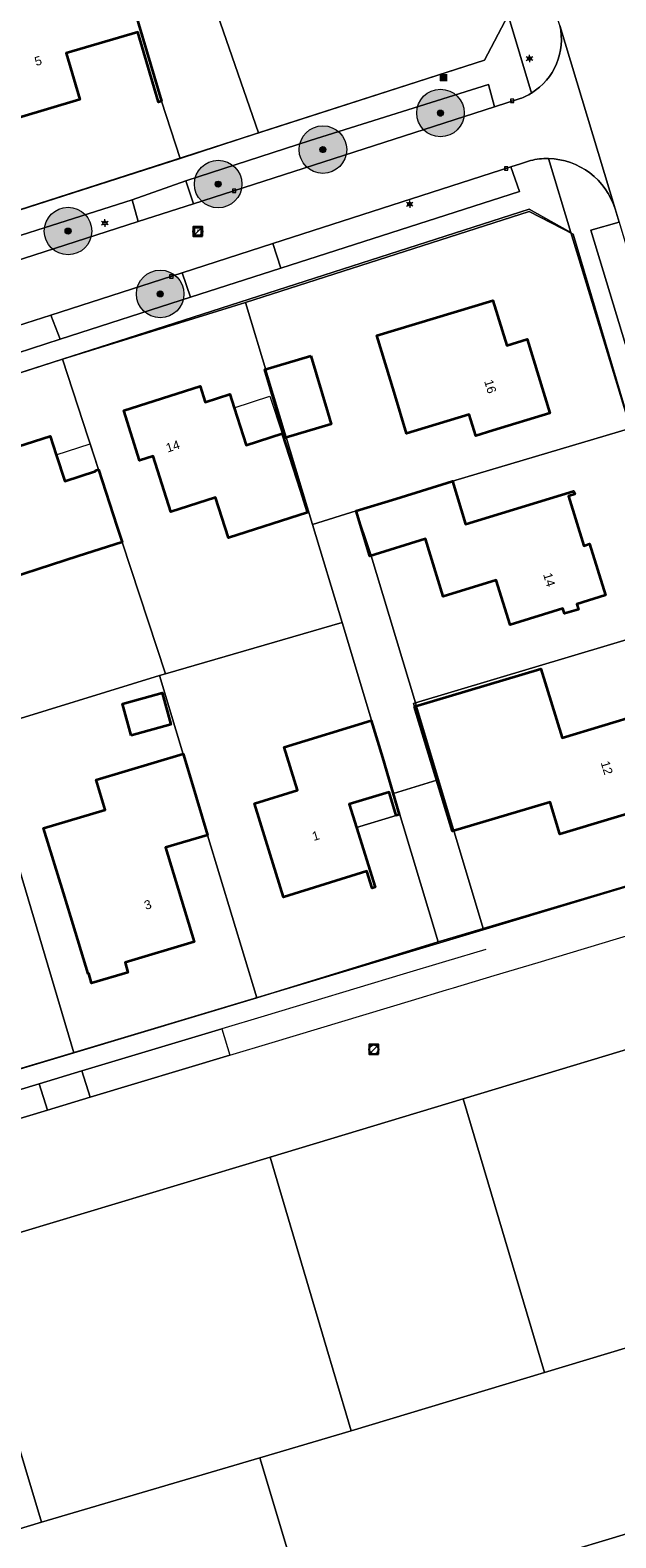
# Model space of a CAD drawing. Header units: metres. Extents: x 163628 to 167676, y 402708 to 405373.
# Tile 109 of 256: x 165294 to 165343, y 403591 to 403718. Entities that reach past the tile are written whole.
import ezdxf
from ezdxf.enums import TextEntityAlignment as Align

# ---------------------------------------------------------------- set-up
doc = ezdxf.new("R2010")
doc.units = ezdxf.units.M
doc.layers.get('0').update_dxf_attribs({"lineweight": 25})
for name, color, linetype, lineweight in [('X-CA190022.004-UO-BGT_Ondergrond$0$GE_314_WGDRijbaanLokaleweg_Vlak_GEM', 253, 'Continuous', 9), ('X-CA190022.004-UO-BGT_Ondergrond$0$GE_317_WGDVoetpad_Vlak_GEM', 253, 'Continuous', 9), ('X-CA190022.004-UO-BGT_Ondergrond$0$GE_322_WGDInrit_Vlak_GEM', 253, 'Continuous', 9), ('X-CA190022.004-UO-BGT_Ondergrond$0$GE_367_OWGBerm_groenvoorziening_grasenk_GEM', 253, 'Continuous', 9), ('X-CA190022.004-UO-BGT_Ondergrond$0$GE_401_OTDErf_Vlak_GEM', 253, 'Continuous', 9), ('X-CA190022.004-UO-BGT_Ondergrond$0$GE_4502_GBKN_Huisnummer_Lijn_GEM', 7, 'Continuous', 9), ('X-CA190022.004-UO-BGT_Ondergrond$0$GE_601_PNDgrondvlakpand_Vlak_MV_GEM', 34, 'Continuous', 35), ('X-CA190022.004-UO-BGT_Ondergrond$0$GE_612_PanddeelOnderbouwOverbouw_Vlak_GEM', 253, 'Continuous', 9), ('X-CA190022.004-UO-BGT_Ondergrond$0$GE_613_PanddeelOnderbouwOverbouw_Lijn_GEM', 253, 'Continuous', 9), ('X-CA190022.004-UO-BGT_Ondergrond$0$GE_832_KSTElektrakast_Punt_GEM', 253, 'Continuous', 9), ('X-CA190022.004-UO-BGT_Ondergrond$0$GE_861_PALLichtmast_Punt_GEM', 253, 'Continuous', 9), ('X-CA190022.004-UO-BGT_Ondergrond$0$GE_885_PutInspectieofRioolput_Punt_GEM', 253, 'Continuous', 9), ('X-CA190022.004-UO-BGT_Ondergrond$0$GE_886_PutKolk_Punt_GEM', 253, 'Continuous', 9), ('X-CA190022.004-UO-BGT_Ondergrond$0$N-WE-RI-PUT_INSPECTIE-S', 253, 'Continuous', 9), ('X-CA190022.004-UO-DWM_Beplanting$0$B-WE-GR-BOOM-S AFKOMSTIG UIT BGT', 252, 'Continuous', 0), ('X-CA190022.004-UO-KAD_Percelen$0$B-WE-KG-GRENS_PERCEEL-GV', 150, 'Continuous', 9), ('X-CA190022.004-UO-WHM_Riolering gemeente_NLCS$0$B-WE-RI-PUT-S', 214, 'Continuous', 15)]:
    doc.layers.add(name, color=color, linetype=linetype, lineweight=lineweight)
doc.layers.add('X-CA190022.004-UO-DWM_Beplanting$0$N-GV-GR-GRAS-A-200', color=7, linetype='Continuous')
doc.styles.add('X-CA190022.004-UO-BGT_Ondergrond$0$BGT_NAR', font='arial.ttf', dxfattribs={"height": 1})
doc.styles.add('X-CA190022.004-UO-BGT_Ondergrond$0$NLCS-ISO', font='NLCS-ISO.ttf')

# ---------------------------------------------------------------- blocks, each defined once
blk = doc.blocks.new('X-CA190022.004-UO-BGT_Ondergrond$0$SRI-KOLK-SO')
at = {"color": 0, "linetype": 'ByBlock', "lineweight": 18}
blk.add_lwpolyline([(-1.125, -1.125), (1.125, -1.125), (1.125, 1.125), (-1.125, 1.125)], close=True, dxfattribs=at)
at = {"color": 0, "linetype": 'ByBlock', "lineweight": 18, "style": 'X-CA190022.004-UO-BGT_Ondergrond$0$NLCS-ISO'}
blk.add_text('k', height=1.5, dxfattribs=at).set_placement((0, 0), align=Align.MIDDLE_CENTER)
blk = doc.blocks.new('X-CA190022.004-UO-BGT_Ondergrond$0$IMGEOKolk')
at = {"xscale": 5, "yscale": 5, "zscale": 5}
blk.add_blockref('X-CA190022.004-UO-BGT_Ondergrond$0$SRI-KOLK-SO', (0, 0), dxfattribs=at)
blk = doc.blocks.new('X-CA190022.004-UO-BGT_Ondergrond$0$SRI-PUT_INSPECTIEPUT_RIOOLPUT-SO')
at = {"color": 0, "linetype": 'ByBlock', "lineweight": 18}
blk.add_lwpolyline([(-1.12, -1.12), (1.12, -1.12), (1.12, 1.12), (-1.12, 1.12)], close=True, dxfattribs=at)
at = {"color": 0, "linetype": 'ByBlock', "lineweight": 18, "style": 'X-CA190022.004-UO-BGT_Ondergrond$0$NLCS-ISO'}
blk.add_text('r', height=1.5, dxfattribs=at).set_placement((0, 0.28), align=Align.MIDDLE_CENTER)
blk = doc.blocks.new('X-CA190022.004-UO-BGT_Ondergrond$0$IMGEOInspectierioolput')
at = {"layer": 'X-CA190022.004-UO-BGT_Ondergrond$0$N-WE-RI-PUT_INSPECTIE-S', "xscale": 10, "yscale": 10, "zscale": 10}
blk.add_blockref('X-CA190022.004-UO-BGT_Ondergrond$0$SRI-PUT_INSPECTIEPUT_RIOOLPUT-SO', (0, 0), dxfattribs=at)
blk = doc.blocks.new('X-CA190022.004-UO-BGT_Ondergrond$0$N-SIE-WEG_LICHTMAST-SO')
h = blk.add_hatch(color=256)
h.paths.add_polyline_path([(1.2, 0.5, 0.658505), (-1.2, 0.5)])
h.paths.add_polyline_path([(-1.2, -0.5, 0.658505), (1.2, -0.5)])
at = {"flags": 128}
for points in [[(-2.2, 1.3), (-1.1, 0.6)], [(-1.2, 0.5), (1.2, 0.5)], [(0, 1.3), (0, 2.5)], [(1.1, 0.6), (2.2, 1.3)], [(-2.2, -1.3), (-1.1, -0.6)], [(-1.2, -0.5), (1.2, -0.5)], [(0, -1.3), (0, -2.5)], [(2.2, -1.3), (1.1, -0.6)]]:
    blk.add_lwpolyline(points, dxfattribs=at)
at = {"ltscale": 0.5}
blk.add_circle((0, 0), 1.27, dxfattribs=at)
at = {"style": 'X-CA190022.004-UO-BGT_Ondergrond$0$NLCS-ISO'}
blk.add_attdef('TYPE', text='', height=1.8, dxfattribs=at).set_placement((0, 2.5), align=Align.BOTTOM_CENTER)
blk = doc.blocks.new('X-CA190022.004-UO-BGT_Ondergrond$0$IMGEOLichtmastpaal')
at = {"xscale": 5, "yscale": 5, "zscale": 5}
blk.add_blockref('X-CA190022.004-UO-BGT_Ondergrond$0$N-SIE-WEG_LICHTMAST-SO', (0, 6.4), dxfattribs=at)
blk = doc.blocks.new('*U30')
at = {"layer": 'X-CA190022.004-UO-BGT_Ondergrond$0$GE_832_KSTElektrakast_Punt_GEM'}
h = blk.add_hatch(color=40, dxfattribs=at)
edge = h.paths.add_edge_path()
edge.add_spline(control_points=[(-15.8, -13), (-15.8, -15.8), (-13, -15.8)], knot_values=[0, 0, 0, 1, 1, 1], degree=2, periodic=0)
edge.add_line((-13, -15.8), (13, -15.8))
edge.add_spline(control_points=[(13, -15.8), (15.8, -15.8), (15.8, -13)], knot_values=[0, 0, 0, 1, 1, 1], degree=2, periodic=0)
edge.add_line((15.8, -13), (15.8, 13))
edge.add_spline(control_points=[(15.8, 13), (15.8, 15.8), (13.2, 15.8)], knot_values=[0, 0, 0, 1, 1, 1], degree=2, periodic=0)
edge.add_line((13.2, 15.8), (-13, 15.8))
edge.add_spline(control_points=[(-13, 15.8), (-15.8, 15.8), (-15.8, 13)], knot_values=[0, 0, 0, 1, 1, 1], degree=2, periodic=0)
edge.add_line((-15.8, 13), (-15.8, -13))
blk = doc.blocks.new('X-CA190022.004-UO-BGT_Ondergrond$0$IMGEOElektrakast')
at = {"layer": 'X-CA190022.004-UO-BGT_Ondergrond$0$GE_832_KSTElektrakast_Punt_GEM'}
h = blk.add_hatch(color=0, dxfattribs=at)
edge = h.paths.add_edge_path()
edge.add_spline(control_points=[(8.9, -11.9), (9.1, -11.9), (9.1, -11.7)], knot_values=[0, 0, 0, 1, 1, 1], degree=2, periodic=0)
edge.add_line((9.1, -11.7), (9.1, 3.6))
edge.add_line((9.1, 3.6), (-9.1, 3.6))
edge.add_line((-9.1, 3.6), (-9.1, -11.7))
edge.add_spline(control_points=[(-9.1, -11.7), (-9, -11.9), (-8.9, -11.9)], knot_values=[0, 0, 0, 1, 1, 1], degree=2, periodic=0)
edge.add_line((-8.9, -11.9), (8.9, -11.9))
edge = h.paths.add_edge_path()
edge.add_line((8.9, 9.2), (-8.9, 9.2))
edge.add_spline(control_points=[(-8.9, 9.2), (-9.1, 9.1), (-9.1, 9)], knot_values=[0, 0, 0, 1, 1, 1], degree=2, periodic=0)
edge.add_line((-9.1, 9), (-9.1, 6.6))
edge.add_spline(control_points=[(-9.1, 6.6), (-9, 6.4), (-8.9, 6.4)], knot_values=[0, 0, 0, 1, 1, 1], degree=2, periodic=0)
edge.add_line((-8.9, 6.4), (8.9, 6.4))
edge.add_spline(control_points=[(8.9, 6.4), (9.1, 6.4), (9.1, 6.6)], knot_values=[0, 0, 0, 1, 1, 1], degree=2, periodic=0)
edge.add_line((9.1, 6.6), (9.1, 9))
edge.add_spline(control_points=[(9.1, 9), (9.1, 9.2), (8.9, 9.2)], knot_values=[0, 0, 0, 1, 1, 1], degree=2, periodic=0)
h = blk.add_hatch(color=0, dxfattribs=at)
edge = h.paths.add_edge_path(flags=0)
edge.add_spline(control_points=[(-7.3, -1.4), (-7.3, -2.4), (-6.1, -2.6)], knot_values=[0, 0, 0, 1, 1, 1], degree=2, periodic=0)
edge.add_spline(control_points=[(-6.1, -2.6), (-4.8, -2.4), (-4.8, -1.5), (-4.8, -0.1), (-6.1, -0.1)], knot_values=[0, 0, 0, 0.5, 0.5, 1, 1, 1], degree=2, periodic=0)
edge.add_spline(control_points=[(-6.1, -0.1), (-7.1, -0.1), (-7.3, -1.3)], knot_values=[0, 0, 0, 1, 1, 1], degree=2, periodic=0)
edge.add_line((-7.3, -1.3), (-7.3, -1.4))
at = {"layer": 'X-CA190022.004-UO-BGT_Ondergrond$0$GE_832_KSTElektrakast_Punt_GEM', "color": 0}
blk.add_blockref('*U30', (0, 0), dxfattribs=at)
blk = doc.blocks.new('X-CA190022.004-UO-WHM_Riolering gemeente_NLCS$0$B-SRI-PUT_BETON-SO')
blk.add_line((-1.41, -1.41), (1.41, 1.41))
at = {"lineweight": -3, "flags": 128}
blk.add_lwpolyline([(2, -2), (2, 2), (-2, 2), (-2, -2)], close=True, dxfattribs=at)
at = {"lineweight": -3}
blk.add_circle((0, 0), 2, dxfattribs=at)
blk = doc.blocks.new('X-CA190022.004-UO-DWM_Beplanting$0$SGR-BOOM_01-SO')
at = {"linetype": 'ByBlock', "lineweight": 18}
h = blk.add_hatch(color=0, dxfattribs=at)
h.dxf.hatch_style = 1
edge = h.paths.add_edge_path()
edge.add_arc((0, 0), 0.25, 0, 360)
at = {"color": 0, "linetype": 'ByBlock', "lineweight": 18}
for radius in [2, 0.25]:
    blk.add_circle((0, 0), radius, dxfattribs=at)
blk = doc.blocks.new('X-CA190022.004-UO-DWM_Beplanting$0$IMGEOBoom')
at = {"transparency": 33554457}
h = blk.add_hatch(color=256, dxfattribs=at)
h.dxf.hatch_style = 1
edge = h.paths.add_edge_path()
edge.add_arc((0, 0), 100, 0, 360)
edge = h.paths.add_edge_path(flags=17)
edge.add_arc((0, 0), 12.5, 0, 360)
h = blk.add_hatch()
h.set_pattern_fill('ANGLE', color=256)
h.set_pattern_definition([(0, (0, 0), (0, 6.985), [5.08, -1.905]), (90, (0, 0), (-6.985, 4e-16), [5.08, -1.905])])
edge = h.paths.add_edge_path(flags=17)
edge.add_arc((0, 0), 12.5, 0, 360)
at = {"layer": 'X-CA190022.004-UO-DWM_Beplanting$0$N-GV-GR-GRAS-A-200'}
h = blk.add_hatch(color=256, dxfattribs=at)
h.dxf.hatch_style = 1
edge = h.paths.add_edge_path(flags=17)
edge.add_arc((0, 0), 12.5, 0, 360)
at = {"xscale": 50, "yscale": 50, "zscale": 50}
blk.add_blockref('X-CA190022.004-UO-DWM_Beplanting$0$SGR-BOOM_01-SO', (0, 0), dxfattribs=at)

msp = doc.modelspace()

# ---------------------------------------------------------------- linework, layer by layer
at = {"layer": 'X-CA190022.004-UO-BGT_Ondergrond$0$GE_314_WGDRijbaanLokaleweg_Vlak_GEM', "flags": 128}
for points in [[(165343.071, 403701.972), (165342.739, 403703.083), (165338.076, 403718.533), (165337.87, 403719.219), (165337.613, 403720.075), (165337.36, 403720.92), (165333.65, 403733.288), (165332.77, 403736.221), (165331.755, 403739.604), (165330.937, 403742.334), (165330.639, 403743.33), (165327.822, 403752.723), (165327.445, 403753.98), (165326.712, 403756.421), (165325.6, 403760.131), (165321.319, 403774.405), (165319.484, 403780.522), (165319.26, 403781.271), (165318.607, 403783.446), (165318.604, 403783.456), (165318.57, 403783.57)], [(165338.076, 403718.533), (165342.739, 403703.083)], [(165245.91, 403683.754), (165246.475, 403683.936), (165261.276, 403688.704), (165265.364, 403690.021), (165282.29, 403695.473), (165285.979, 403696.661), (165302.605, 403702.017), (165307.263, 403703.517), (165332.596, 403711.678), (165334.735, 403712.367)], [(165335.617, 403707.156), (165334.76, 403706.88), (165333.959, 403706.622), (165313.924, 403700.17), (165306.312, 403697.718)], [(165306.312, 403697.718), (165295.255, 403694.157), (165291.739, 403693.025), (165277.166, 403688.331), (165273.841, 403687.261), (165262.532, 403683.618), (165259.68, 403682.7), (165246.748, 403678.535), (165246.357, 403678.409), (165245.776, 403678.222)], [(165261.22, 403617.08), (165261.95, 403617.3), (165269.125, 403619.461), (165272.209, 403620.39), (165278.164, 403622.183), (165281.457, 403623.175), (165294.977, 403627.247), (165298.565, 403628.328), (165310.3, 403631.862), (165313.862, 403632.935), (165325.588, 403636.467), (165328.552, 403637.36), (165329.13, 403637.534), (165332.545, 403638.562), (165336.244, 403639.676), (165353.621, 403644.91), (165354.323, 403645.121)]]:
    msp.add_lwpolyline(points, dxfattribs=at)
at = {"layer": 'X-CA190022.004-UO-BGT_Ondergrond$0$GE_314_WGDRijbaanLokaleweg_Vlak_GEM'}
for centre, radius, start, end in [((165332.895, 403717.352), 5.314, 301.74818, 12.8409), ((165332.91, 403717.325), 5.283, 290.20971, 301.76391), ((165337.014, 403701.355), 5.967, 89.03971, 103.53984), ((165336.984, 403701.296), 6.026, 17.24903, 88.7606)]:
    msp.add_arc(centre, radius, start, end, dxfattribs=at)
at = {"layer": 'X-CA190022.004-UO-BGT_Ondergrond$0$GE_317_WGDVoetpad_Vlak_GEM', "flags": 128}
for points in [[(165335.691, 403712.833), (165333.72, 403719.38), (165321.488, 403760.148), (165317.41, 403773.738), (165315, 403781.77), (165311.26, 403783.38), (165316.9, 403786.203)], [(165243.566, 403683.507), (165242.22, 403689.18), (165245.34, 403687.81), (165331.74, 403715.59), (165333.72, 403719.38), (165335.691, 403712.833)], [(165334.735, 403712.367), (165332.596, 403711.678), (165332.074, 403713.543), (165317.082, 403708.853), (165306.614, 403705.437), (165302.1, 403703.843)], [(165337.114, 403707.321), (165339.01, 403701.1), (165335.5, 403703.05), (165248.22, 403675.01), (165246.4, 403671.07), (165244.825, 403677.752)], [(165245.776, 403678.222), (165246.357, 403678.409), (165246.748, 403678.535), (165247.35, 403676.46), (165260.369, 403680.648), (165263.257, 403681.576), (165274.463, 403685.179), (165277.823, 403686.26), (165292.418, 403690.955), (165296.022, 403692.114), (165307.013, 403695.648), (165314.595, 403698.087), (165334.69, 403704.55), (165333.959, 403706.622), (165334.76, 403706.88), (165335.617, 403707.156)], [(165354.035, 403651.763), (165339.01, 403701.1), (165337.114, 403707.321)], [(165302.1, 403703.843), (165285.332, 403698.517), (165281.74, 403697.269), (165264.713, 403691.896), (165260.754, 403690.532), (165245.926, 403685.966), (165246.475, 403683.936), (165245.91, 403683.754)], [(165342.739, 403703.083), (165343.071, 403701.972), (165340.7, 403701.29), (165343.619, 403691.681), (165344.694, 403688.141), (165345.625, 403685.079), (165346.701, 403681.539), (165350.677, 403668.45), (165352.183, 403663.495)], [(165259.17, 403616.879), (165257.73, 403622.99), (165260.9, 403621.2), (165327.708, 403641.232), (165343.489, 403645.964), (165352.48, 403648.66)], [(165331.845, 403640.768), (165328.463, 403639.75), (165324.887, 403638.675), (165313.194, 403635.156), (165309.631, 403634.084), (165297.86, 403630.542), (165294.275, 403629.463), (165280.737, 403625.389), (165277.484, 403624.41), (165271.615, 403622.644), (165268.533, 403621.717), (165261.43, 403619.58), (165261.95, 403617.3), (165261.22, 403617.08)]]:
    msp.add_lwpolyline(points, dxfattribs=at)
at = {"layer": 'X-CA190022.004-UO-BGT_Ondergrond$0$GE_317_WGDVoetpad_Vlak_GEM', "extrusion": (0, 0, -1)}
for centre, radius, start, end in [((-165332.895, 403717.352), 5.314, 167.1591, 238.25182), ((-165332.91, 403717.325), 5.283, 238.23609, 249.79029), ((-165337.014, 403701.355), 5.967, 76.46016, 90.96029), ((-165336.984, 403701.296), 6.026, 91.2394, 162.75097)]:
    msp.add_arc(centre, radius, start, end, dxfattribs=at)
at = {"layer": 'X-CA190022.004-UO-BGT_Ondergrond$0$GE_322_WGDInrit_Vlak_GEM', "flags": 128}
for points in [[(165306.614, 403705.437), (165307.263, 403703.517), (165302.605, 403702.017), (165302.1, 403703.843), (165306.614, 403705.437)], [(165314.595, 403698.087), (165307.013, 403695.648), (165306.312, 403697.718), (165313.924, 403700.17), (165314.595, 403698.087)], [(165295.255, 403694.157), (165296.022, 403692.114), (165292.418, 403690.955), (165291.739, 403693.025), (165295.255, 403694.157)], [(165297.86, 403630.542), (165298.565, 403628.328), (165294.977, 403627.247), (165294.275, 403629.463), (165297.86, 403630.542)]]:
    msp.add_lwpolyline(points, dxfattribs=at)
at = {"layer": 'X-CA190022.004-UO-BGT_Ondergrond$0$GE_367_OWGBerm_groenvoorziening_grasenk_GEM', "flags": 128}
for points in [[(165332.596, 403711.678), (165307.263, 403703.517), (165306.614, 403705.437), (165317.082, 403708.853), (165332.074, 403713.543), (165332.596, 403711.678)], [(165333.959, 403706.622), (165334.69, 403704.55), (165314.595, 403698.087), (165313.924, 403700.17), (165333.959, 403706.622)], [(165302.605, 403702.017), (165285.979, 403696.661), (165285.332, 403698.517), (165302.1, 403703.843), (165302.605, 403702.017)], [(165343.071, 403701.972), (165345.938, 403692.375), (165343.619, 403691.681), (165340.7, 403701.29), (165343.071, 403701.972)], [(165307.013, 403695.648), (165296.022, 403692.114), (165295.255, 403694.157), (165306.312, 403697.718), (165307.013, 403695.648)], [(165310.3, 403631.862), (165298.565, 403628.328), (165297.86, 403630.542), (165309.631, 403634.084), (165310.3, 403631.862)], [(165294.977, 403627.247), (165281.457, 403623.175), (165278.164, 403622.183), (165272.209, 403620.39), (165269.125, 403619.461), (165261.95, 403617.3), (165261.43, 403619.58), (165268.533, 403621.717), (165271.615, 403622.644), (165277.484, 403624.41), (165280.737, 403625.389), (165294.275, 403629.463), (165294.977, 403627.247)]]:
    msp.add_lwpolyline(points, dxfattribs=at)
at = {"layer": 'X-CA190022.004-UO-BGT_Ondergrond$0$GE_401_OTDErf_Vlak_GEM', "flags": 128}
for points in [[(165321.488, 403760.148), (165333.72, 403719.38), (165331.74, 403715.59), (165245.34, 403687.81), (165242.22, 403689.18), (165240.728, 403695.474), (165236.109, 403714.964), (165230.28, 403739.56), (165231.613, 403742.426), (165232.28, 403743.86), (165311.26, 403783.38), (165315, 403781.77), (165317.41, 403773.738), (165321.488, 403760.148)], [(165299.699, 403728.457), (165301.38, 403722.83), (165304.57, 403712.15), (165304.32, 403712.08), (165302.56, 403717.96), (165296.53, 403716.18), (165297.69, 403712.29), (165292.52, 403710.74), (165292, 403712.44), (165287.4, 403711.06), (165285.96, 403715.85), (165288.201, 403716.541), (165286.942, 403720.594), (165291.877, 403722.086), (165290.343, 403727.048), (165285.361, 403725.505), (165284.792, 403727.419), (165292.499, 403729.779), (165293.468, 403726.617), (165299.699, 403728.457)], [(165352.48, 403648.66), (165343.489, 403645.964), (165327.708, 403641.232), (165260.9, 403621.2), (165257.73, 403622.99), (165246.4, 403671.07), (165248.22, 403675.01), (165335.5, 403703.05), (165339.01, 403701.1)], [(165339.01, 403701.1), (165354.035, 403651.763)], [(165324.13, 403687.66), (165322.69, 403692.44), (165332.45, 403695.39), (165333.62, 403691.6), (165335.34, 403692.11), (165337.23, 403685.89), (165332.45, 403684.43), (165331.002, 403683.983), (165330.461, 403685.773), (165325.187, 403684.179), (165324.13, 403687.66)], [(165313.27, 403689.57), (165317.14, 403690.72), (165318.56, 403685.93), (165318.849, 403684.969), (165314.979, 403683.819), (165314.69, 403684.78), (165313.27, 403689.57)], [(165302.71, 403681.91), (165301.39, 403686.12), (165307.81, 403688.18), (165308.25, 403686.82), (165310.3, 403687.49), (165310.675, 403686.339), (165311.7, 403683.19), (165314.71, 403684.18), (165316.26, 403679.42), (165316.861, 403677.547), (165310.193, 403675.407), (165309.107, 403678.789), (165305.362, 403677.587), (165303.856, 403682.278), (165302.71, 403681.91)], [(165286.39, 403681.15), (165295.2, 403683.96), (165295.705, 403682.4), (165296.429, 403680.164), (165299.022, 403681.003), (165299, 403681.07), (165299.26, 403681.15), (165300.8, 403676.4), (165301.239, 403675.045), (165297.561, 403673.872), (165289.591, 403671.273)], [(165324.28, 403678.7), (165329.06, 403680.16), (165330.15, 403676.56), (165339.24, 403679.32), (165339.33, 403679.07), (165338.82, 403678.9), (165340.09, 403674.74), (165340.58, 403674.91), (165341.91, 403670.57), (165339.52, 403669.83), (165339.65, 403669.38), (165338.48, 403669.03), (165338.344, 403669.469), (165333.889, 403668.093), (165332.731, 403671.842), (165328.276, 403670.466), (165326.779, 403675.313), (165322.104, 403673.869), (165320.931, 403677.666), (165324.28, 403678.7)], [(165325.84, 403661.2), (165336.49, 403664.37), (165338.27, 403658.56), (165344.96, 403660.6), (165347.22, 403653.21), (165338.09, 403650.46), (165337.26, 403653.17), (165329.05, 403650.73), (165325.84, 403661.2)], [(165302.023, 403658.766), (165301.286, 403661.437), (165304.605, 403662.353), (165305.342, 403659.682), (165302.023, 403658.766)], [(165323.15, 403656.92), (165324.57, 403652.12), (165324.32, 403652.05), (165323.71, 403654), (165320.35, 403652.98), (165320.962, 403651.031), (165322.54, 403646.01), (165322.29, 403645.93), (165321.83, 403647.35), (165314.83, 403645.17), (165313.35, 403649.95), (165312.395, 403653.047), (165316, 403654.159), (165314.886, 403657.774), (165322.192, 403660.027), (165323.15, 403656.92)], [(165299.824, 403652.526), (165299.072, 403655.035), (165306.388, 403657.229), (165307, 403655.18), (165308.43, 403650.39), (165304.91, 403649.33), (165307.32, 403641.4), (165301.498, 403639.654), (165301.736, 403638.826), (165298.686, 403637.92), (165298.441, 403638.73), (165298.38, 403638.71), (165296.94, 403643.5), (165296.329, 403645.532), (165294.636, 403650.973), (165299.824, 403652.526)]]:
    msp.add_lwpolyline(points, dxfattribs=at)
at = {"layer": 'X-CA190022.004-UO-BGT_Ondergrond$0$GE_601_PNDgrondvlakpand_Vlak_MV_GEM', "flags": 128}
for points in [[(165301.38, 403722.83), (165304.57, 403712.15), (165304.32, 403712.08), (165302.56, 403717.96), (165296.53, 403716.18), (165297.69, 403712.29), (165292.52, 403710.74), (165292, 403712.44), (165287.4, 403711.06), (165285.96, 403715.85), (165288.201, 403716.541), (165286.942, 403720.594), (165291.877, 403722.086), (165290.343, 403727.048), (165285.361, 403725.505), (165284.792, 403727.419), (165292.499, 403729.779), (165293.468, 403726.617), (165299.699, 403728.457), (165301.38, 403722.83)], [(165324.13, 403687.66), (165322.69, 403692.44), (165332.45, 403695.39), (165333.62, 403691.6), (165335.34, 403692.11), (165337.23, 403685.89), (165332.45, 403684.43), (165331.002, 403683.983), (165330.461, 403685.773), (165325.187, 403684.179), (165324.13, 403687.66)], [(165317.14, 403690.72), (165318.56, 403685.93), (165318.849, 403684.969), (165314.979, 403683.819), (165314.69, 403684.78), (165313.27, 403689.57), (165317.14, 403690.72)], [(165314.71, 403684.18), (165316.26, 403679.42), (165316.861, 403677.547), (165310.193, 403675.407), (165309.107, 403678.789), (165305.362, 403677.587), (165303.856, 403682.278), (165302.71, 403681.91), (165301.39, 403686.12), (165307.81, 403688.18), (165308.25, 403686.82), (165310.3, 403687.49), (165310.675, 403686.339), (165311.7, 403683.19), (165314.71, 403684.18)], [(165299.26, 403681.15), (165300.8, 403676.4), (165301.239, 403675.045), (165297.561, 403673.872), (165289.591, 403671.273), (165289.432, 403671.775), (165286.644, 403670.873), (165285.741, 403673.625), (165288.516, 403674.538), (165287.92, 403676.39), (165286.39, 403681.15), (165295.2, 403683.96), (165295.705, 403682.4), (165296.429, 403680.164), (165299.022, 403681.003), (165299, 403681.07), (165299.26, 403681.15)], [(165324.28, 403678.7), (165329.06, 403680.16), (165330.15, 403676.56), (165339.24, 403679.32), (165339.33, 403679.07), (165338.82, 403678.9), (165340.09, 403674.74), (165340.58, 403674.91), (165341.91, 403670.57), (165339.52, 403669.83), (165339.65, 403669.38), (165338.48, 403669.03), (165338.344, 403669.469), (165333.889, 403668.093), (165332.731, 403671.842), (165328.276, 403670.466), (165326.779, 403675.313), (165322.104, 403673.869), (165320.931, 403677.666), (165324.28, 403678.7)], [(165325.84, 403661.2), (165336.49, 403664.37), (165338.27, 403658.56), (165344.96, 403660.6), (165347.22, 403653.21), (165338.09, 403650.46), (165337.26, 403653.17), (165329.05, 403650.73), (165325.84, 403661.2)], [(165302.023, 403658.766), (165301.286, 403661.437), (165304.605, 403662.353), (165305.342, 403659.682), (165302.023, 403658.766)], [(165324.32, 403652.05), (165323.71, 403654), (165320.35, 403652.98), (165320.962, 403651.031), (165322.54, 403646.01), (165322.29, 403645.93), (165321.83, 403647.35), (165314.83, 403645.17), (165313.35, 403649.95), (165312.395, 403653.047), (165316, 403654.159), (165314.886, 403657.774), (165322.192, 403660.027), (165323.15, 403656.92), (165324.57, 403652.12), (165324.32, 403652.05)], [(165307, 403655.18), (165308.43, 403650.39), (165304.91, 403649.33), (165307.32, 403641.4), (165301.498, 403639.654), (165301.736, 403638.826), (165298.686, 403637.92), (165298.441, 403638.73), (165298.38, 403638.71), (165296.94, 403643.5), (165296.329, 403645.532), (165294.636, 403650.973), (165299.824, 403652.526), (165299.072, 403655.035), (165306.388, 403657.229), (165307, 403655.18)]]:
    msp.add_lwpolyline(points, dxfattribs=at)
at = {"layer": 'X-CA190022.004-UO-BGT_Ondergrond$0$GE_612_PanddeelOnderbouwOverbouw_Vlak_GEM', "flags": 128}
for points in [[(165314.71, 403684.18), (165311.7, 403683.19), (165310.675, 403686.339), (165313.686, 403687.324), (165314.71, 403684.18)], [(165295.705, 403682.4), (165298.556, 403683.323), (165299.26, 403681.15), (165299, 403681.07), (165299.022, 403681.003), (165296.429, 403680.164), (165295.705, 403682.4)], [(165324.32, 403652.05), (165320.962, 403651.031), (165320.35, 403652.98), (165323.71, 403654), (165324.32, 403652.05)]]:
    msp.add_lwpolyline(points, dxfattribs=at)
at = {"layer": 'X-CA190022.004-UO-BGT_Ondergrond$0$GE_613_PanddeelOnderbouwOverbouw_Lijn_GEM'}
for p, q in [((165310.675, 403686.339), (165313.686, 403687.324)), ((165313.686, 403687.324), (165314.71, 403684.18)), ((165295.705, 403682.4), (165298.556, 403683.323)), ((165298.556, 403683.323), (165299.26, 403681.15)), ((165320.962, 403651.031), (165324.32, 403652.05))]:
    msp.add_line(p, q, dxfattribs=at)
at = {"layer": 'X-CA190022.004-UO-KAD_Percelen$0$B-WE-KG-GRENS_PERCEEL-GV', "flags": 128}
for points in [[(165230.28, 403739.56), (165232.28, 403743.86), (165251.07, 403753.264), (165267.503, 403761.486), (165271.141, 403763.316), (165283.496, 403769.48), (165311.272, 403783.36), (165315.012, 403781.951), (165321.996, 403758.687), (165327.964, 403738.569), (165333.72, 403719.38), (165331.74, 403715.59), (165312.738, 403709.479), (165306.131, 403707.316), (165287.304, 403701.29), (165268.089, 403695.123), (165245.34, 403687.81), (165242.22, 403689.18), (165236.2, 403714.576)], [(165296.156, 403740.08), (165281.525, 403733.066), (165277.395, 403731.086), (165287.304, 403701.29), (165306.131, 403707.316), (165304.57, 403712.15), (165299.584, 403728.841), (165299.225, 403730.02)], [(165327.964, 403738.569), (165304.96, 403731.835), (165305.065, 403731.631), (165312.738, 403709.479), (165331.74, 403715.59), (165333.72, 403719.38)], [(165299.225, 403730.02), (165299.584, 403728.841), (165304.57, 403712.15), (165306.131, 403707.316), (165312.738, 403709.479), (165305.065, 403731.631)], [(165344.066, 403684.631), (165339.215, 403700.955), (165335.503, 403702.881), (165311.643, 403695.213), (165317.275, 403676.513), (165320.931, 403677.666), (165329.06, 403680.16)], [(165304.891, 403663.954), (165319.755, 403668.278), (165317.275, 403676.513), (165311.643, 403695.213), (165296.235, 403690.436), (165299.26, 403681.15), (165301.239, 403675.045)], [(165281.877, 403685.824), (165283.79, 403679.57), (165287, 403669.79), (165290.362, 403659.502), (165304.382, 403663.806), (165304.891, 403663.954), (165301.239, 403675.045), (165299.26, 403681.15), (165296.235, 403690.436)], [(165344.066, 403684.631), (165329.06, 403680.16), (165320.931, 403677.666), (165322.111, 403674.162), (165325.926, 403661.524), (165348.894, 403668.383)], [(165317.275, 403676.513), (165319.755, 403668.278), (165324.09, 403653.884), (165327.74, 403655.003), (165325.755, 403661.473), (165325.926, 403661.524), (165322.111, 403674.162), (165320.931, 403677.666)], [(165327.849, 403641.4), (165324.09, 403653.884), (165319.755, 403668.278), (165304.891, 403663.954), (165304.382, 403663.806), (165308.43, 403650.39), (165312.586, 403636.697)], [(165348.894, 403668.383), (165325.926, 403661.524), (165331.616, 403642.52), (165352.306, 403648.664), (165352.714, 403648.825), (165353.087, 403649.055), (165353.414, 403649.346), (165353.686, 403649.69), (165353.893, 403650.077), (165354.03, 403650.493), (165354.091, 403650.927), (165354.076, 403651.365), (165353.985, 403651.794)], [(165312.586, 403636.697), (165308.43, 403650.39), (165304.382, 403663.806), (165290.362, 403659.502), (165289.149, 403659.134), (165291.1, 403652.56), (165293.11, 403645.78), (165297.174, 403632.076)], [(165327.849, 403641.4), (165331.616, 403642.52), (165325.926, 403661.524), (165325.755, 403661.473), (165327.74, 403655.003), (165324.09, 403653.884)], [(165297.174, 403632.076), (165293.11, 403645.78), (165291.1, 403652.56), (165289.149, 403659.134), (165277.956, 403655.719), (165275.383, 403654.907), (165274.323, 403654.573), (165282.374, 403627.638)], [(165329.941, 403628.183), (165336.778, 403605.158), (165359.752, 403612.095), (165353.729, 403632.252), (165350.011, 403634.252)], [(165329.941, 403628.183), (165313.705, 403623.276), (165318.474, 403607.141), (165320.061, 403601.77), (165320.509, 403600.255), (165336.778, 403605.158)], [(165312.846, 403597.976), (165320.509, 403600.255), (165320.061, 403601.77), (165318.474, 403607.141), (165313.705, 403623.276), (165287.587, 403615.437), (165294.467, 403592.576)], [(165267.402, 403584.379), (165294.467, 403592.576), (165287.587, 403615.437), (165264.28, 403608.43), (165261.86, 403605.48)], [(165320.509, 403600.255), (165312.846, 403597.976), (165317.163, 403583.576), (165364.094, 403597.734), (165359.752, 403612.095), (165336.778, 403605.158)], [(165312.846, 403597.976), (165294.467, 403592.576), (165267.402, 403584.379), (165273.3, 403564.082), (165318.866, 403577.896), (165317.163, 403583.576)], [(165318.866, 403577.896), (165323.199, 403563.447), (165370.136, 403577.608), (165364.094, 403597.734), (165317.163, 403583.576)]]:
    msp.add_lwpolyline(points, close=True, dxfattribs=at)
for points in [[(165352.306, 403648.664), (165331.616, 403642.52), (165327.849, 403641.4), (165312.586, 403636.697), (165297.174, 403632.076), (165282.374, 403627.638), (165260.9, 403621.2), (165257.73, 403622.99), (165251.949, 403647.518), (165246.4, 403671.07), (165248.22, 403675.01), (165267.24, 403681.122), (165281.877, 403685.824), (165296.235, 403690.436), (165311.643, 403695.213), (165335.503, 403702.881), (165339.215, 403700.955), (165344.066, 403684.631)], [(165267.402, 403584.379), (165261.86, 403605.48), (165264.28, 403608.43), (165287.587, 403615.437), (165313.705, 403623.276), (165329.941, 403628.183), (165350.011, 403634.252), (165353.729, 403632.252), (165359.752, 403612.095), (165364.094, 403597.734), (165370.136, 403577.608)]]:
    msp.add_lwpolyline(points, dxfattribs=at)

# ---------------------------------------------------------------- block references
at = {"layer": 'X-CA190022.004-UO-BGT_Ondergrond$0$GE_832_KSTElektrakast_Punt_GEM', "xscale": 0.02, "yscale": 0.02, "zscale": 0.02}
msp.add_blockref('X-CA190022.004-UO-BGT_Ondergrond$0$IMGEOElektrakast', (165328.295, 403714.129), dxfattribs=at)
at = {"layer": 'X-CA190022.004-UO-BGT_Ondergrond$0$GE_861_PALLichtmast_Punt_GEM', "xscale": 0.025, "yscale": 0.025, "zscale": 0.025}
for p in [(165335.53, 403715.588), (165325.447, 403703.323), (165299.796, 403701.737)]:
    msp.add_blockref('X-CA190022.004-UO-BGT_Ondergrond$0$IMGEOLichtmastpaal', p, dxfattribs=at)
at = {"layer": 'X-CA190022.004-UO-BGT_Ondergrond$0$GE_885_PutInspectieofRioolput_Punt_GEM', "xscale": 0.025, "yscale": 0.025, "zscale": 0.025}
msp.add_blockref('X-CA190022.004-UO-BGT_Ondergrond$0$IMGEOInspectierioolput', (165307.624, 403701.18), dxfattribs=at)
at = {"layer": 'X-CA190022.004-UO-BGT_Ondergrond$0$GE_886_PutKolk_Punt_GEM', "xscale": 0.025, "yscale": 0.025, "zscale": 0.025}
for p in [(165334.061, 403712.171), (165333.574, 403706.489), (165310.664, 403704.597), (165305.39, 403697.405)]:
    msp.add_blockref('X-CA190022.004-UO-BGT_Ondergrond$0$IMGEOKolk', p, dxfattribs=at)
at = {"layer": 'X-CA190022.004-UO-DWM_Beplanting$0$B-WE-GR-BOOM-S AFKOMSTIG UIT BGT', "xscale": 0.02, "yscale": 0.02, "zscale": 0.02}
for p in [(165328.035, 403711.157), (165318.144, 403708.077), (165309.33, 403705.174), (165296.699, 403701.222), (165304.455, 403695.93)]:
    msp.add_blockref('X-CA190022.004-UO-DWM_Beplanting$0$IMGEOBoom', p, dxfattribs=at)
at = {"layer": 'X-CA190022.004-UO-WHM_Riolering gemeente_NLCS$0$B-WE-RI-PUT-S', "xscale": 0.2, "yscale": 0.2, "zscale": 0.2}
for p in [(165307.616, 403701.184), (165322.432, 403632.352)]:
    msp.add_blockref('X-CA190022.004-UO-WHM_Riolering gemeente_NLCS$0$B-SRI-PUT_BETON-SO', p, dxfattribs=at)

# ---------------------------------------------------------------- texts
at = {"layer": 'X-CA190022.004-UO-BGT_Ondergrond$0$GE_4502_GBKN_Huisnummer_Lijn_GEM', "style": 'X-CA190022.004-UO-BGT_Ondergrond$0$BGT_NAR'}
for s, rotation, p in [('5', 16.7, (165294.184, 403715.545)), ('16', 286.9, (165332.234, 403688.141)), ('14', 17.8, (165305.514, 403683.11)), ('14', 287.1, (165337.193, 403671.879)), ('12', 287, (165342.038, 403656.05)), ('1', 17.3, (165317.537, 403650.332)), ('3', 16.7, (165303.409, 403644.534))]:
    msp.add_text(s, height=0.75, rotation=rotation, dxfattribs=at).set_placement(p, align=Align.MIDDLE_CENTER)

doc.saveas('drawing.dxf')
